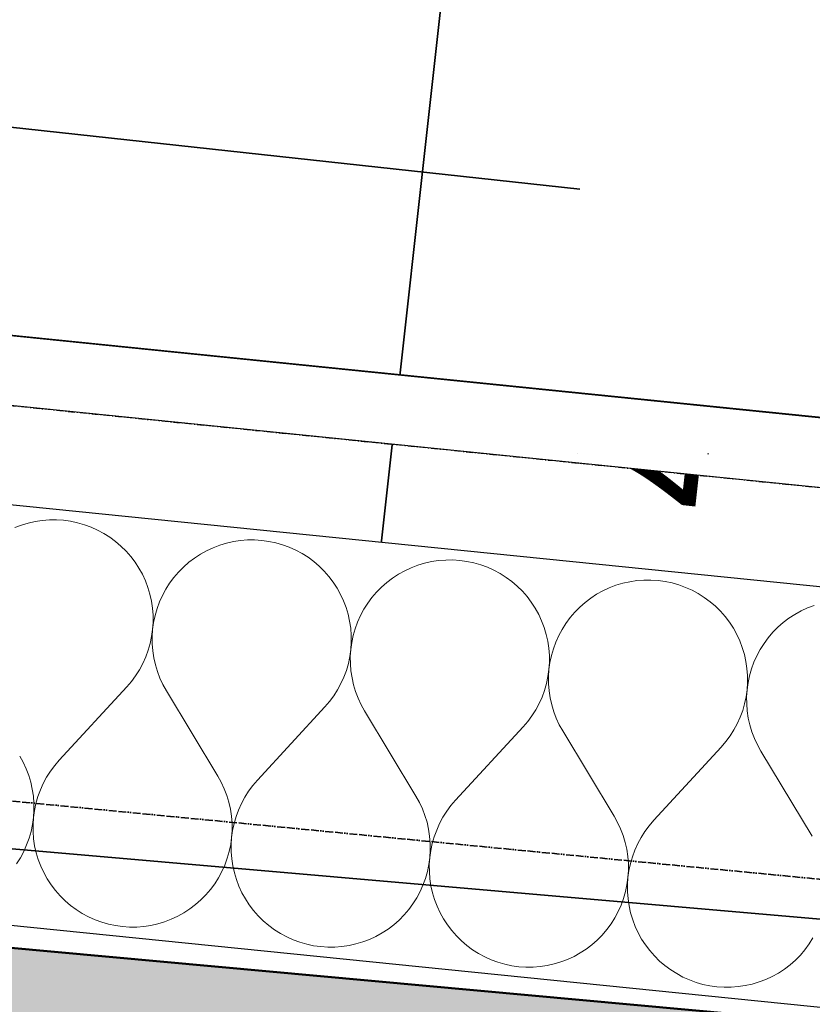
# Model space of a CAD drawing. Header units: millimetres. Extents: x -28761 to 4793, y -4271 to 20239.
# Tile 142 of 256: x -15463 to -15160, y 9489 to 9866. Entities that reach past the tile are written whole.
import ezdxf

# ---------------------------------------------------------------- set-up
doc = ezdxf.new("R2010")
doc.units = ezdxf.units.MM
doc.header["$MEASUREMENT"] = 0
for name, pattern in [('Telekomunikacni vodic', [9.25, 3, -0.75, 3, -0.75, 0.125, -0.75, 0.125, -0.75]), ('Wipeout_Contour', [1000, 0, -1000]), ('Čerchovaná M', [4.5, 2.5, -0.85, 0.3, -0.85]), ('Čárkovaná S', [2.5, 1.5, -1])]:
    doc.linetypes.add(name, pattern=pattern)
for name, color, linetype in [('5._POHLED ZÁPADNÍ_1_Interiér - schodiště', 7, 'Continuous'), ('5._POHLED ZÁPADNÍ_1_Konstrukce - nenosné', 7, 'Continuous'), ('5._POHLED ZÁPADNÍ_1_Konstrukce - nosné', 7, 'Continuous'), ('5._POHLED ZÁPADNÍ_1_Nové_Interiér - schodiště', 7, 'Continuous'), ('5._POHLED ZÁPADNÍ_1_Nové_Konstrukce - nosné', 7, 'Continuous'), ('5._POHLED ZÁPADNÍ_1_Nové_Výplně - Povrchové', 7, 'Continuous'), ('5._POHLED ZÁPADNÍ_1_Nové_Výplně – Řezové', 7, 'Continuous'), ('5._POHLED ZÁPADNÍ_1_Nové_ZJEDNODUŠENÝ DVŮR', 7, 'Continuous'), ('5._POHLED ZÁPADNÍ_1_TZB - elektroinstalace', 7, 'Continuous'), ('5._POHLED ZÁPADNÍ_1_Výplně – Řezové', 7, 'Continuous')]:
    doc.layers.add(name, color=color, linetype=linetype)
doc.styles.add('GENEROVANÝ_STYL_1', font='txt')

# ---------------------------------------------------------------- blocks, each defined once
blk = doc.blocks.new('*X42', base_point=(-30186.65, -6515.26))
at = {"layer": '5._POHLED ZÁPADNÍ_1_Nové_Výplně – Řezové', "color": 21, "linetype": 'Continuous', "lineweight": 20, "true_color": 0xffaaaa}
for p, q in [((-15462.57, 9672.24), (-15465.11, 9671.27)), ((-15459.96, 9673.02), (-15462.57, 9672.24)), ((-15457.31, 9673.61), (-15459.96, 9673.02)), ((-15454.61, 9674.02), (-15457.31, 9673.61)), ((-15451.9, 9674.23), (-15454.61, 9674.02)), ((-15449.18, 9674.25), (-15451.9, 9674.23)), ((-15446.47, 9674.07), (-15449.18, 9674.25)), ((-15443.77, 9673.7), (-15446.47, 9674.07)), ((-15441.11, 9673.14), (-15443.77, 9673.7)), ((-15438.5, 9672.39), (-15441.11, 9673.14)), ((-15435.94, 9671.45), (-15438.5, 9672.39)), ((-15433.46, 9670.33), (-15435.94, 9671.45)), ((-15431.06, 9669.05), (-15433.46, 9670.33)), ((-15428.77, 9667.59), (-15431.06, 9669.05)), ((-15426.58, 9665.97), (-15428.77, 9667.59)), ((-15424.51, 9664.2), (-15426.58, 9665.97)), ((-15422.58, 9662.29), (-15424.51, 9664.2)), ((-15389.31, 9663.59), (-15391.77, 9662.44)), ((-15386.76, 9664.56), (-15389.31, 9663.59)), ((-15384.16, 9665.34), (-15386.76, 9664.56)), ((-15381.5, 9665.94), (-15384.16, 9665.34)), ((-15378.81, 9666.34), (-15381.5, 9665.94)), ((-15376.1, 9666.55), (-15378.81, 9666.34)), ((-15373.38, 9666.57), (-15376.1, 9666.55)), ((-15370.66, 9666.39), (-15373.38, 9666.57)), ((-15367.97, 9666.02), (-15370.66, 9666.39)), ((-15365.31, 9665.46), (-15367.97, 9666.02)), ((-15362.69, 9664.71), (-15365.31, 9665.46)), ((-15360.14, 9663.77), (-15362.69, 9664.71)), ((-15357.66, 9662.66), (-15360.14, 9663.77)), ((-15420.78, 9660.24), (-15422.58, 9662.29)), ((-15419.14, 9658.07), (-15420.78, 9660.24)), ((-15396.43, 9659.64), (-15398.6, 9658)), ((-15394.15, 9661.13), (-15396.43, 9659.64)), ((-15391.77, 9662.44), (-15394.15, 9661.13)), ((-15355.26, 9661.37), (-15357.66, 9662.66)), ((-15352.96, 9659.91), (-15355.26, 9661.37)), ((-15350.78, 9658.29), (-15352.96, 9659.91)), ((-15417.66, 9655.79), (-15419.14, 9658.07)), ((-15416.34, 9653.41), (-15417.66, 9655.79)), ((-15400.64, 9656.2), (-15402.55, 9654.26)), ((-15398.6, 9658), (-15400.64, 9656.2)), ((-15348.71, 9656.52), (-15350.78, 9658.29)), ((-15346.78, 9654.61), (-15348.71, 9656.52)), ((-15313.5, 9655.91), (-15315.97, 9654.77)), ((-15310.96, 9656.88), (-15313.5, 9655.91)), ((-15308.35, 9657.66), (-15310.96, 9656.88)), ((-15305.7, 9658.26), (-15308.35, 9657.66)), ((-15303.01, 9658.66), (-15305.7, 9658.26)), ((-15300.3, 9658.87), (-15303.01, 9658.66)), ((-15297.58, 9658.89), (-15300.3, 9658.87)), ((-15294.86, 9658.71), (-15297.58, 9658.89)), ((-15292.17, 9658.34), (-15294.86, 9658.71)), ((-15289.51, 9657.78), (-15292.17, 9658.34)), ((-15286.89, 9657.03), (-15289.51, 9657.78)), ((-15284.34, 9656.09), (-15286.89, 9657.03)), ((-15281.85, 9654.98), (-15284.34, 9656.09)), ((-15415.2, 9650.95), (-15416.34, 9653.41)), ((-15404.32, 9652.2), (-15405.94, 9650.01)), ((-15402.55, 9654.26), (-15404.32, 9652.2)), ((-15344.98, 9652.56), (-15346.78, 9654.61)), ((-15343.34, 9650.4), (-15344.98, 9652.56)), ((-15320.63, 9651.96), (-15322.8, 9650.32)), ((-15318.35, 9653.45), (-15320.63, 9651.96)), ((-15315.97, 9654.77), (-15318.35, 9653.45)), ((-15279.46, 9653.69), (-15281.85, 9654.98)), ((-15277.16, 9652.23), (-15279.46, 9653.69)), ((-15274.97, 9650.61), (-15277.16, 9652.23)), ((-15414.23, 9648.4), (-15415.2, 9650.95)), ((-15413.45, 9645.8), (-15414.23, 9648.4)), ((-15405.94, 9650.01), (-15407.39, 9647.71)), ((-15341.85, 9648.12), (-15343.34, 9650.4)), ((-15324.84, 9648.52), (-15326.75, 9646.59)), ((-15322.8, 9650.32), (-15324.84, 9648.52)), ((-15272.91, 9648.84), (-15274.97, 9650.61)), ((-15270.97, 9646.93), (-15272.91, 9648.84)), ((-15237.7, 9648.23), (-15240.17, 9647.09)), ((-15235.16, 9649.2), (-15237.7, 9648.23)), ((-15232.55, 9649.98), (-15235.16, 9649.2)), ((-15229.9, 9650.58), (-15232.55, 9649.98)), ((-15227.21, 9650.98), (-15229.9, 9650.58)), ((-15224.5, 9651.19), (-15227.21, 9650.98)), ((-15221.77, 9651.21), (-15224.5, 9651.19)), ((-15219.06, 9651.03), (-15221.77, 9651.21)), ((-15216.36, 9650.66), (-15219.06, 9651.03)), ((-15213.7, 9650.1), (-15216.36, 9650.66)), ((-15211.09, 9649.35), (-15213.7, 9650.1)), ((-15208.53, 9648.41), (-15211.09, 9649.35)), ((-15206.05, 9647.3), (-15208.53, 9648.41)), ((-15412.86, 9643.14), (-15413.45, 9645.8)), ((-15408.68, 9645.31), (-15409.8, 9642.83)), ((-15407.39, 9647.71), (-15408.68, 9645.31)), ((-15340.54, 9645.74), (-15341.85, 9648.12)), ((-15339.39, 9643.27), (-15340.54, 9645.74)), ((-15328.52, 9644.52), (-15330.14, 9642.33)), ((-15326.75, 9646.59), (-15328.52, 9644.52)), ((-15269.18, 9644.88), (-15270.97, 9646.93)), ((-15267.54, 9642.72), (-15269.18, 9644.88)), ((-15242.55, 9645.77), (-15244.83, 9644.28)), ((-15240.17, 9647.09), (-15242.55, 9645.77)), ((-15203.66, 9646.01), (-15206.05, 9647.3)), ((-15201.36, 9644.55), (-15203.66, 9646.01)), ((-15199.17, 9642.93), (-15201.36, 9644.55)), ((-15412.45, 9640.45), (-15412.86, 9643.14)), ((-15409.8, 9642.83), (-15410.73, 9640.28)), ((-15338.43, 9640.72), (-15339.39, 9643.27)), ((-15337.65, 9638.12), (-15338.43, 9640.72)), ((-15330.14, 9642.33), (-15331.59, 9640.03)), ((-15266.05, 9640.44), (-15267.54, 9642.72)), ((-15249.04, 9640.84), (-15250.95, 9638.91)), ((-15246.99, 9642.64), (-15249.04, 9640.84)), ((-15244.83, 9644.28), (-15246.99, 9642.64)), ((-15197.11, 9641.16), (-15199.17, 9642.93)), ((-15195.17, 9639.25), (-15197.11, 9641.16)), ((-15159.36, 9641.52), (-15161.9, 9640.55)), ((-15412.24, 9637.74), (-15412.45, 9640.45)), ((-15412.23, 9635.02), (-15412.24, 9637.74)), ((-15411.48, 9637.66), (-15412.04, 9635)), ((-15410.73, 9640.28), (-15411.48, 9637.66)), ((-15337.05, 9635.46), (-15337.65, 9638.12)), ((-15332.88, 9637.63), (-15333.99, 9635.15)), ((-15331.59, 9640.03), (-15332.88, 9637.63)), ((-15264.73, 9638.06), (-15266.05, 9640.44)), ((-15263.59, 9635.59), (-15264.73, 9638.06)), ((-15250.95, 9638.91), (-15252.72, 9636.84)), ((-15193.38, 9637.21), (-15195.17, 9639.25)), ((-15191.73, 9635.04), (-15193.38, 9637.21)), ((-15166.75, 9638.09), (-15169.02, 9636.6)), ((-15164.37, 9639.41), (-15166.75, 9638.09)), ((-15161.9, 9640.55), (-15164.37, 9639.41)), ((-15412.41, 9632.3), (-15412.23, 9635.02)), ((-15412.04, 9635), (-15412.41, 9632.3)), ((-15336.65, 9632.77), (-15337.05, 9635.46)), ((-15333.99, 9635.15), (-15334.93, 9632.6)), ((-15262.63, 9633.04), (-15263.59, 9635.59)), ((-15254.33, 9634.65), (-15255.79, 9632.35)), ((-15252.72, 9636.84), (-15254.33, 9634.65)), ((-15190.25, 9632.76), (-15191.73, 9635.04)), ((-15173.24, 9633.16), (-15175.15, 9631.23)), ((-15171.19, 9634.96), (-15173.24, 9633.16)), ((-15169.02, 9636.6), (-15171.19, 9634.96)), ((-15413.34, 9626.95), (-15412.78, 9629.61)), ((-15412.78, 9629.61), (-15412.41, 9632.3)), ((-15412.41, 9632.3), (-15412.58, 9629.59)), ((-15412.58, 9629.59), (-15412.57, 9626.87)), ((-15336.44, 9630.06), (-15336.65, 9632.77)), ((-15336.43, 9627.34), (-15336.44, 9630.06)), ((-15335.68, 9629.98), (-15336.24, 9627.32)), ((-15334.93, 9632.6), (-15335.68, 9629.98)), ((-15261.84, 9630.44), (-15262.63, 9633.04)), ((-15261.25, 9627.78), (-15261.84, 9630.44)), ((-15257.08, 9629.96), (-15258.19, 9627.47)), ((-15255.79, 9632.35), (-15257.08, 9629.96)), ((-15188.93, 9630.38), (-15190.25, 9632.76)), ((-15187.79, 9627.91), (-15188.93, 9630.38)), ((-15175.15, 9631.23), (-15176.92, 9629.16)), ((-15414.1, 9624.33), (-15413.34, 9626.95)), ((-15412.57, 9626.87), (-15412.35, 9624.16)), ((-15336.61, 9624.62), (-15336.43, 9627.34)), ((-15336.24, 9627.32), (-15336.61, 9624.62)), ((-15260.85, 9625.09), (-15261.25, 9627.78)), ((-15258.19, 9627.47), (-15259.12, 9624.92)), ((-15186.82, 9625.37), (-15187.79, 9627.91)), ((-15178.53, 9626.97), (-15179.99, 9624.67)), ((-15176.92, 9629.16), (-15178.53, 9626.97)), ((-15415.03, 9621.78), (-15414.1, 9624.33)), ((-15412.35, 9624.16), (-15411.95, 9621.47)), ((-15337.54, 9619.27), (-15336.98, 9621.93)), ((-15336.98, 9621.93), (-15336.61, 9624.62)), ((-15336.61, 9624.62), (-15336.78, 9621.91)), ((-15336.78, 9621.91), (-15336.76, 9619.19)), ((-15260.64, 9622.38), (-15260.85, 9625.09)), ((-15260.62, 9619.66), (-15260.64, 9622.38)), ((-15259.87, 9622.3), (-15260.43, 9619.64)), ((-15259.12, 9624.92), (-15259.87, 9622.3)), ((-15186.04, 9622.76), (-15186.82, 9625.37)), ((-15185.45, 9620.1), (-15186.04, 9622.76)), ((-15181.28, 9622.28), (-15182.39, 9619.79)), ((-15179.99, 9624.67), (-15181.28, 9622.28)), ((-15417.44, 9616.9), (-15416.15, 9619.3)), ((-15416.15, 9619.3), (-15415.03, 9621.78)), ((-15411.95, 9621.47), (-15411.35, 9618.81)), ((-15411.35, 9618.81), (-15410.57, 9616.21)), ((-15338.29, 9616.65), (-15337.54, 9619.27)), ((-15336.76, 9619.19), (-15336.55, 9616.48)), ((-15260.8, 9616.95), (-15260.62, 9619.66)), ((-15260.43, 9619.64), (-15260.8, 9616.95)), ((-15185.05, 9617.41), (-15185.45, 9620.1)), ((-15182.39, 9619.79), (-15183.32, 9617.24)), ((-15420.52, 9612.42), (-15418.9, 9614.61)), ((-15418.9, 9614.61), (-15417.44, 9616.9)), ((-15410.57, 9616.21), (-15409.6, 9613.66)), ((-15339.23, 9614.1), (-15338.29, 9616.65)), ((-15336.55, 9616.48), (-15336.14, 9613.79)), ((-15261.18, 9614.25), (-15260.8, 9616.95)), ((-15260.8, 9616.95), (-15260.98, 9614.23)), ((-15184.84, 9614.7), (-15185.05, 9617.41)), ((-15184.82, 9611.98), (-15184.84, 9614.7)), ((-15184.07, 9614.62), (-15184.63, 9611.96)), ((-15183.32, 9617.24), (-15184.07, 9614.62)), ((-15422.29, 9610.36), (-15420.52, 9612.42)), ((-15409.6, 9613.66), (-15408.45, 9611.2)), ((-15408.45, 9611.2), (-15407.13, 9608.82)), ((-15341.64, 9609.22), (-15340.35, 9611.62)), ((-15340.35, 9611.62), (-15339.23, 9614.1)), ((-15336.14, 9613.79), (-15335.55, 9611.13)), ((-15335.55, 9611.13), (-15334.76, 9608.53)), ((-15262.49, 9608.97), (-15261.74, 9611.59)), ((-15261.74, 9611.59), (-15261.18, 9614.25)), ((-15260.98, 9614.23), (-15260.96, 9611.51)), ((-15260.96, 9611.51), (-15260.75, 9608.8)), ((-15185, 9609.27), (-15184.82, 9611.98)), ((-15184.63, 9611.96), (-15185, 9609.27)), ((-15422.29, 9610.36), (-15448.1, 9582.34)), ((-15407.13, 9608.82), (-15387.46, 9576.19)), ((-15344.72, 9604.74), (-15343.1, 9606.93)), ((-15343.1, 9606.93), (-15341.64, 9609.22)), ((-15334.76, 9608.53), (-15333.79, 9605.99)), ((-15263.43, 9606.42), (-15262.49, 9608.97)), ((-15260.75, 9608.8), (-15260.34, 9606.11)), ((-15185.37, 9606.57), (-15185, 9609.27)), ((-15185, 9609.27), (-15185.18, 9606.55)), ((-15346.49, 9602.68), (-15344.72, 9604.74)), ((-15333.79, 9605.99), (-15332.65, 9603.52)), ((-15332.65, 9603.52), (-15331.33, 9601.14)), ((-15265.84, 9601.54), (-15264.55, 9603.94)), ((-15264.55, 9603.94), (-15263.43, 9606.42)), ((-15260.34, 9606.11), (-15259.75, 9603.45)), ((-15259.75, 9603.45), (-15258.96, 9600.85)), ((-15186.69, 9601.3), (-15185.94, 9603.91)), ((-15185.94, 9603.91), (-15185.37, 9606.57)), ((-15185.18, 9606.55), (-15185.16, 9603.83)), ((-15185.16, 9603.83), (-15184.95, 9601.12)), ((-15346.49, 9602.68), (-15372.3, 9574.66)), ((-15331.33, 9601.14), (-15311.66, 9568.52)), ((-15268.91, 9597.06), (-15267.3, 9599.25)), ((-15267.3, 9599.25), (-15265.84, 9601.54)), ((-15258.96, 9600.85), (-15257.99, 9598.31)), ((-15187.63, 9598.74), (-15186.69, 9601.3)), ((-15184.95, 9601.12), (-15184.54, 9598.43)), ((-15270.68, 9595), (-15268.91, 9597.06)), ((-15257.99, 9598.31), (-15256.84, 9595.84)), ((-15256.84, 9595.84), (-15255.52, 9593.46)), ((-15190.03, 9593.87), (-15188.74, 9596.26)), ((-15188.74, 9596.26), (-15187.63, 9598.74)), ((-15184.54, 9598.43), (-15183.94, 9595.77)), ((-15183.94, 9595.77), (-15183.16, 9593.17)), ((-15270.68, 9595), (-15296.5, 9566.98)), ((-15255.52, 9593.46), (-15235.86, 9560.84)), ((-15191.49, 9591.57), (-15190.03, 9593.87)), ((-15183.16, 9593.17), (-15182.19, 9590.63)), ((-15194.88, 9587.32), (-15193.11, 9589.38)), ((-15193.11, 9589.38), (-15191.49, 9591.57)), ((-15182.19, 9590.63), (-15181.04, 9588.16)), ((-15181.04, 9588.16), (-15179.72, 9585.78)), ((-15194.88, 9587.32), (-15220.69, 9559.3)), ((-15179.72, 9585.78), (-15160.05, 9553.16)), ((-15461.94, 9581.5), (-15463.26, 9583.87)), ((-15460.79, 9579.03), (-15461.94, 9581.5)), ((-15448.1, 9582.34), (-15449.87, 9580.27)), ((-15459.83, 9576.49), (-15460.79, 9579.03)), ((-15451.49, 9578.09), (-15452.95, 9575.79)), ((-15449.87, 9580.27), (-15451.49, 9578.09)), ((-15459.04, 9573.88), (-15459.83, 9576.49)), ((-15458.45, 9571.23), (-15459.04, 9573.88)), ((-15454.24, 9573.39), (-15455.36, 9570.91)), ((-15452.95, 9575.79), (-15454.24, 9573.39)), ((-15386.14, 9573.82), (-15387.46, 9576.19)), ((-15384.99, 9571.35), (-15386.14, 9573.82)), ((-15372.3, 9574.66), (-15374.07, 9572.59)), ((-15458.04, 9568.54), (-15458.45, 9571.23)), ((-15455.36, 9570.91), (-15456.3, 9568.36)), ((-15384.02, 9568.81), (-15384.99, 9571.35)), ((-15375.69, 9570.41), (-15377.15, 9568.11)), ((-15374.07, 9572.59), (-15375.69, 9570.41)), ((-15457.83, 9565.82), (-15458.04, 9568.54)), ((-15457.81, 9563.1), (-15457.83, 9565.82)), ((-15457.05, 9565.75), (-15457.61, 9563.08)), ((-15456.3, 9568.36), (-15457.05, 9565.75)), ((-15383.24, 9566.2), (-15384.02, 9568.81)), ((-15382.64, 9563.55), (-15383.24, 9566.2)), ((-15378.44, 9565.72), (-15379.56, 9563.23)), ((-15377.15, 9568.11), (-15378.44, 9565.72)), ((-15310.34, 9566.14), (-15311.66, 9568.52)), ((-15309.19, 9563.67), (-15310.34, 9566.14)), ((-15296.5, 9566.98), (-15298.27, 9564.91)), ((-15457.98, 9560.39), (-15457.81, 9563.1)), ((-15457.61, 9563.08), (-15457.98, 9560.39)), ((-15382.24, 9560.86), (-15382.64, 9563.55)), ((-15379.56, 9563.23), (-15380.49, 9560.68)), ((-15308.22, 9561.13), (-15309.19, 9563.67)), ((-15299.89, 9562.73), (-15301.35, 9560.43)), ((-15298.27, 9564.91), (-15299.89, 9562.73)), ((-15458.35, 9557.69), (-15457.98, 9560.39)), ((-15457.98, 9560.39), (-15458.16, 9557.67)), ((-15382.02, 9558.15), (-15382.24, 9560.86)), ((-15382.01, 9555.42), (-15382.02, 9558.15)), ((-15381.25, 9558.07), (-15381.81, 9555.4)), ((-15380.49, 9560.68), (-15381.25, 9558.07)), ((-15307.44, 9558.52), (-15308.22, 9561.13)), ((-15306.84, 9555.87), (-15307.44, 9558.52)), ((-15302.64, 9558.04), (-15303.75, 9555.56)), ((-15301.35, 9560.43), (-15302.64, 9558.04)), ((-15234.53, 9558.46), (-15235.86, 9560.84)), ((-15233.39, 9555.99), (-15234.53, 9558.46)), ((-15220.69, 9559.3), (-15222.47, 9557.23)), ((-15459.66, 9552.42), (-15458.91, 9555.03)), ((-15458.91, 9555.03), (-15458.35, 9557.69)), ((-15458.16, 9557.67), (-15458.15, 9554.95)), ((-15458.15, 9554.95), (-15457.94, 9552.24)), ((-15382.18, 9552.71), (-15382.01, 9555.42)), ((-15381.81, 9555.4), (-15382.18, 9552.71)), ((-15306.43, 9553.18), (-15306.84, 9555.87)), ((-15303.75, 9555.56), (-15304.69, 9553)), ((-15232.42, 9553.45), (-15233.39, 9555.99)), ((-15224.08, 9555.05), (-15225.54, 9552.75)), ((-15222.47, 9557.23), (-15224.08, 9555.05)), ((-15460.6, 9549.86), (-15459.66, 9552.42)), ((-15457.94, 9552.24), (-15457.54, 9549.55)), ((-15382.55, 9550.01), (-15382.18, 9552.71)), ((-15382.18, 9552.71), (-15382.36, 9550)), ((-15306.22, 9550.47), (-15306.43, 9553.18)), ((-15306.2, 9547.75), (-15306.22, 9550.47)), ((-15305.44, 9550.39), (-15306.01, 9547.73)), ((-15304.69, 9553), (-15305.44, 9550.39)), ((-15231.63, 9550.84), (-15232.42, 9553.45)), ((-15231.04, 9548.19), (-15231.63, 9550.84)), ((-15226.83, 9550.36), (-15227.95, 9547.88)), ((-15225.54, 9552.75), (-15226.83, 9550.36)), ((-15463, 9544.98), (-15461.71, 9547.38)), ((-15461.71, 9547.38), (-15460.6, 9549.86)), ((-15457.54, 9549.55), (-15456.94, 9546.9)), ((-15456.94, 9546.9), (-15456.16, 9544.29)), ((-15383.86, 9544.74), (-15383.11, 9547.35)), ((-15383.11, 9547.35), (-15382.55, 9550.01)), ((-15382.36, 9550), (-15382.35, 9547.27)), ((-15382.35, 9547.27), (-15382.14, 9544.56)), ((-15306.38, 9545.03), (-15306.2, 9547.75)), ((-15306.01, 9547.73), (-15306.38, 9545.03)), ((-15230.63, 9545.5), (-15231.04, 9548.19)), ((-15227.95, 9547.88), (-15228.89, 9545.32)), ((-15464.45, 9542.68), (-15463, 9544.98)), ((-15456.16, 9544.29), (-15455.2, 9541.75)), ((-15384.79, 9542.18), (-15383.86, 9544.74)), ((-15382.14, 9544.56), (-15381.73, 9541.87)), ((-15306.75, 9542.34), (-15306.38, 9545.03)), ((-15306.38, 9545.03), (-15306.56, 9542.32)), ((-15230.42, 9542.79), (-15230.63, 9545.5)), ((-15230.4, 9540.07), (-15230.42, 9542.79)), ((-15229.64, 9542.71), (-15230.2, 9540.05)), ((-15228.89, 9545.32), (-15229.64, 9542.71)), ((-15455.2, 9541.75), (-15454.05, 9539.28)), ((-15454.05, 9539.28), (-15452.73, 9536.9)), ((-15387.19, 9537.3), (-15385.91, 9539.7)), ((-15385.91, 9539.7), (-15384.79, 9542.18)), ((-15381.73, 9541.87), (-15381.14, 9539.22)), ((-15381.14, 9539.22), (-15380.36, 9536.61)), ((-15308.06, 9537.06), (-15307.31, 9539.67)), ((-15307.31, 9539.67), (-15306.75, 9542.34)), ((-15306.56, 9542.32), (-15306.54, 9539.6)), ((-15306.54, 9539.6), (-15306.33, 9536.88)), ((-15230.58, 9537.35), (-15230.4, 9540.07)), ((-15230.2, 9540.05), (-15230.58, 9537.35)), ((-15452.73, 9536.9), (-15451.25, 9534.62)), ((-15388.65, 9535.01), (-15387.19, 9537.3)), ((-15380.36, 9536.61), (-15379.39, 9534.07)), ((-15308.99, 9534.5), (-15308.06, 9537.06)), ((-15306.33, 9536.88), (-15305.93, 9534.19)), ((-15230.95, 9534.66), (-15230.58, 9537.35)), ((-15230.58, 9537.35), (-15230.76, 9534.64)), ((-15451.25, 9534.62), (-15449.61, 9532.45)), ((-15449.61, 9532.45), (-15447.81, 9530.4)), ((-15392.03, 9530.75), (-15390.27, 9532.82)), ((-15390.27, 9532.82), (-15388.65, 9535.01)), ((-15379.39, 9534.07), (-15378.25, 9531.6)), ((-15378.25, 9531.6), (-15376.93, 9529.22)), ((-15311.39, 9529.62), (-15310.1, 9532.02)), ((-15310.1, 9532.02), (-15308.99, 9534.5)), ((-15305.93, 9534.19), (-15305.34, 9531.54)), ((-15305.34, 9531.54), (-15304.56, 9528.93)), ((-15232.25, 9529.38), (-15231.51, 9531.99)), ((-15231.51, 9531.99), (-15230.95, 9534.66)), ((-15230.76, 9534.64), (-15230.74, 9531.92)), ((-15230.74, 9531.92), (-15230.53, 9529.2)), ((-15447.81, 9530.4), (-15445.88, 9528.49)), ((-15445.88, 9528.49), (-15443.81, 9526.72)), ((-15395.99, 9527.02), (-15393.95, 9528.81)), ((-15393.95, 9528.81), (-15392.03, 9530.75)), ((-15376.93, 9529.22), (-15375.45, 9526.94)), ((-15312.85, 9527.33), (-15311.39, 9529.62)), ((-15304.56, 9528.93), (-15303.59, 9526.39)), ((-15233.19, 9526.82), (-15232.25, 9529.38)), ((-15230.53, 9529.2), (-15230.13, 9526.51)), ((-15443.81, 9526.72), (-15441.63, 9525.1)), ((-15441.63, 9525.1), (-15439.33, 9523.65)), ((-15402.82, 9522.57), (-15400.44, 9523.89)), ((-15400.44, 9523.89), (-15398.16, 9525.37)), ((-15398.16, 9525.37), (-15395.99, 9527.02)), ((-15375.45, 9526.94), (-15373.81, 9524.77)), ((-15373.81, 9524.77), (-15372.01, 9522.72)), ((-15316.23, 9523.07), (-15314.46, 9525.14)), ((-15314.46, 9525.14), (-15312.85, 9527.33)), ((-15303.59, 9526.39), (-15302.45, 9523.92)), ((-15302.45, 9523.92), (-15301.13, 9521.54)), ((-15235.59, 9521.94), (-15234.3, 9524.34)), ((-15234.3, 9524.34), (-15233.19, 9526.82)), ((-15230.13, 9526.51), (-15229.54, 9523.86)), ((-15229.54, 9523.86), (-15228.75, 9521.25)), ((-15439.33, 9523.65), (-15436.93, 9522.36)), ((-15436.93, 9522.36), (-15434.45, 9521.24)), ((-15434.45, 9521.24), (-15431.9, 9520.31)), ((-15431.9, 9520.31), (-15429.28, 9519.56)), ((-15410.43, 9519.67), (-15407.83, 9520.46)), ((-15407.83, 9520.46), (-15405.28, 9521.42)), ((-15405.28, 9521.42), (-15402.82, 9522.57)), ((-15372.01, 9522.72), (-15370.08, 9520.81)), ((-15370.08, 9520.81), (-15368.01, 9519.04)), ((-15320.19, 9519.34), (-15318.14, 9521.13)), ((-15318.14, 9521.13), (-15316.23, 9523.07)), ((-15301.13, 9521.54), (-15299.65, 9519.26)), ((-15237.05, 9519.65), (-15235.59, 9521.94)), ((-15228.75, 9521.25), (-15227.79, 9518.71)), ((-15429.28, 9519.56), (-15426.62, 9518.99)), ((-15426.62, 9518.99), (-15423.92, 9518.62)), ((-15423.92, 9518.62), (-15421.21, 9518.45)), ((-15421.21, 9518.45), (-15418.49, 9518.46)), ((-15418.49, 9518.46), (-15415.78, 9518.67)), ((-15415.78, 9518.67), (-15413.09, 9519.08)), ((-15413.09, 9519.08), (-15410.43, 9519.67)), ((-15368.01, 9519.04), (-15365.82, 9517.43)), ((-15365.82, 9517.43), (-15363.53, 9515.97)), ((-15324.63, 9516.21), (-15322.36, 9517.69)), ((-15322.36, 9517.69), (-15320.19, 9519.34)), ((-15299.65, 9519.26), (-15298, 9517.09)), ((-15298, 9517.09), (-15296.21, 9515.05)), ((-15240.43, 9515.39), (-15238.66, 9517.46)), ((-15238.66, 9517.46), (-15237.05, 9519.65)), ((-15227.79, 9518.71), (-15226.64, 9516.24)), ((-15363.53, 9515.97), (-15361.13, 9514.68)), ((-15361.13, 9514.68), (-15358.65, 9513.56)), ((-15358.65, 9513.56), (-15356.09, 9512.63)), ((-15356.09, 9512.63), (-15353.48, 9511.88)), ((-15334.63, 9511.99), (-15332.02, 9512.78)), ((-15332.02, 9512.78), (-15329.48, 9513.74)), ((-15329.48, 9513.74), (-15327.01, 9514.89)), ((-15327.01, 9514.89), (-15324.63, 9516.21)), ((-15296.21, 9515.05), (-15294.27, 9513.13)), ((-15294.27, 9513.13), (-15292.21, 9511.36)), ((-15244.39, 9511.66), (-15242.34, 9513.45)), ((-15242.34, 9513.45), (-15240.43, 9515.39)), ((-15226.64, 9516.24), (-15225.33, 9513.86)), ((-15225.33, 9513.86), (-15223.84, 9511.58)), ((-15161.24, 9511.97), (-15159.79, 9514.27)), ((-15353.48, 9511.88), (-15350.82, 9511.32)), ((-15350.82, 9511.32), (-15348.12, 9510.94)), ((-15348.12, 9510.94), (-15345.41, 9510.77)), ((-15345.41, 9510.77), (-15342.69, 9510.78)), ((-15342.69, 9510.78), (-15339.97, 9511)), ((-15339.97, 9511), (-15337.28, 9511.4)), ((-15337.28, 9511.4), (-15334.63, 9511.99)), ((-15292.21, 9511.36), (-15290.02, 9509.75)), ((-15290.02, 9509.75), (-15287.72, 9508.29)), ((-15248.83, 9508.53), (-15246.55, 9510.02)), ((-15246.55, 9510.02), (-15244.39, 9511.66)), ((-15223.84, 9511.58), (-15222.2, 9509.41)), ((-15222.2, 9509.41), (-15220.41, 9507.37)), ((-15164.63, 9507.71), (-15162.86, 9509.78)), ((-15162.86, 9509.78), (-15161.24, 9511.97)), ((-15287.72, 9508.29), (-15285.33, 9507)), ((-15285.33, 9507), (-15282.85, 9505.88)), ((-15282.85, 9505.88), (-15280.29, 9504.95)), ((-15258.83, 9504.31), (-15256.22, 9505.1)), ((-15256.22, 9505.1), (-15253.68, 9506.06)), ((-15253.68, 9506.06), (-15251.21, 9507.21)), ((-15251.21, 9507.21), (-15248.83, 9508.53)), ((-15220.41, 9507.37), (-15218.47, 9505.45)), ((-15218.47, 9505.45), (-15216.41, 9503.68)), ((-15168.58, 9503.98), (-15166.54, 9505.78)), ((-15166.54, 9505.78), (-15164.63, 9507.71)), ((-15280.29, 9504.95), (-15277.68, 9504.2)), ((-15277.68, 9504.2), (-15275.01, 9503.64)), ((-15275.01, 9503.64), (-15272.32, 9503.27)), ((-15272.32, 9503.27), (-15269.6, 9503.09)), ((-15269.6, 9503.09), (-15266.88, 9503.11)), ((-15266.88, 9503.11), (-15264.17, 9503.32)), ((-15264.17, 9503.32), (-15261.48, 9503.72)), ((-15261.48, 9503.72), (-15258.83, 9504.31)), ((-15216.41, 9503.68), (-15214.22, 9502.07)), ((-15214.22, 9502.07), (-15211.92, 9500.61)), ((-15173.03, 9500.85), (-15170.75, 9502.34)), ((-15170.75, 9502.34), (-15168.58, 9503.98)), ((-15211.92, 9500.61), (-15209.53, 9499.32)), ((-15209.53, 9499.32), (-15207.04, 9498.21)), ((-15207.04, 9498.21), (-15204.49, 9497.27)), ((-15180.42, 9497.42), (-15177.88, 9498.39)), ((-15177.88, 9498.39), (-15175.41, 9499.53)), ((-15175.41, 9499.53), (-15173.03, 9500.85)), ((-15204.49, 9497.27), (-15201.87, 9496.52)), ((-15201.87, 9496.52), (-15199.21, 9495.96)), ((-15199.21, 9495.96), (-15196.52, 9495.59)), ((-15196.52, 9495.59), (-15193.8, 9495.41)), ((-15193.8, 9495.41), (-15191.08, 9495.43)), ((-15191.08, 9495.43), (-15188.37, 9495.64)), ((-15188.37, 9495.64), (-15185.68, 9496.04)), ((-15185.68, 9496.04), (-15183.02, 9496.64)), ((-15183.02, 9496.64), (-15180.42, 9497.42))]:
    blk.add_line(p, q, dxfattribs=at)

msp = doc.modelspace()

# ---------------------------------------------------------------- hatches: boundary and pattern name
at = {"layer": '5._POHLED ZÁPADNÍ_1_Výplně – Řezové', "linetype": 'Continuous', "lineweight": 13}
msp.add_hatch(color=254, dxfattribs=at).paths.add_polyline_path([(-15510.35, 8982.24), (-14433.33, 8883.71), (-14385.05, 9411.51), (-15501.06, 9513.61)])

# ---------------------------------------------------------------- linework, layer by layer
at = {"layer": '5._POHLED ZÁPADNÍ_1_Konstrukce - nosné', "color": 7, "linetype": 'Continuous', "lineweight": 50, "flags": 128}
msp.add_lwpolyline([(-14385.05, 9411.51), (-15830.59, 9543.75)], dxfattribs=at)
at = {"layer": '5._POHLED ZÁPADNÍ_1_Nové_Interiér - schodiště', "color": 1, "linetype": 'Continuous', "lineweight": 25}
for p, q in [((-14460.38, 9567.99), (-17054.49, 9855.61)), ((-17055.81, 9843.68), (-14461.71, 9556.06))]:
    msp.add_line(p, q, dxfattribs=at)
at = {"layer": '5._POHLED ZÁPADNÍ_1_Nové_Interiér - schodiště', "color": 1, "linetype": 'Čárkovaná S', "lineweight": 25, "flags": 128}
for points in [[(-15499.03, 10588.66), (-15598.21, 9694.15), (-15309.98, 9662.19), (-15210.8, 10556.71)], [(-15210.8, 10556.71), (-15309.98, 9662.19), (-15021.74, 9630.23), (-14922.57, 10524.75)]]:
    msp.add_lwpolyline(points, close=True, dxfattribs=at)

# ---------------------------------------------------------------- next in the draw order: wipeouts: each hides what was drawn before it
at = {"color": 254, "linetype": 'Wipeout_Contour', "lineweight": 0, "ltscale": 73809.272808}
msp.add_wipeout([(-15225.91, 10558.38), (-15514.14, 10590.34), (-15613.32, 9695.82), (-15325.09, 9663.86)], dxfattribs=at).dxf.layer = '5._POHLED ZÁPADNÍ_1_Nové_Výplně - Povrchové'

# ---------------------------------------------------------------- next in the draw order: linework, layer by layer
at = {"layer": '5._POHLED ZÁPADNÍ_1_Nové_Interiér - schodiště', "color": 1, "linetype": 'Continuous', "lineweight": 25}
for p, q in [((-15325.09, 9663.86), (-15225.91, 10558.38)), ((-15613.32, 9695.82), (-15325.09, 9663.86))]:
    msp.add_line(p, q, dxfattribs=at)

# ---------------------------------------------------------------- next in the draw order: wipeouts: each hides what was drawn before it
at = {"color": 254, "linetype": 'Wipeout_Contour', "lineweight": 0, "ltscale": 72777.458029}
msp.add_wipeout([(-14937.67, 10526.42), (-15225.91, 10558.38), (-15325.09, 9663.86), (-15036.85, 9631.9)], dxfattribs=at).dxf.layer = '5._POHLED ZÁPADNÍ_1_Nové_Výplně - Povrchové'

# ---------------------------------------------------------------- next in the draw order: linework, layer by layer
at = {"layer": '5._POHLED ZÁPADNÍ_1_Nové_Interiér - schodiště', "color": 1, "linetype": 'Continuous', "lineweight": 25}
for p, q in [((-15225.91, 10558.38), (-15325.09, 9663.86)), ((-15325.09, 9663.86), (-15036.85, 9631.91))]:
    msp.add_line(p, q, dxfattribs=at)

# ---------------------------------------------------------------- next in the draw order: texts
at = {"layer": '5._POHLED ZÁPADNÍ_1_Interiér - schodiště', "color": 1, "linetype": 'Continuous', "lineweight": 25, "insert": (-15225.74, 9717.21), "char_height": 50, "attachment_point": 4, "rotation": 263.6732, "style": 'GENEROVANÝ_STYL_1'}
msp.add_mtext('\\A1;{\\pql;\\fArial|b0|i0|c238|p38;7}', dxfattribs=at)

# ---------------------------------------------------------------- next in the draw order: wipeouts: each hides what was drawn before it
at = {"color": 254, "linetype": 'Wipeout_Contour', "lineweight": 0, "ltscale": 73963.913487}
msp.add_wipeout([(-17161.72, 9851.66), (-17177.84, 9692.48), (-14385.17, 9409.56), (-14367.89, 9568.63)], dxfattribs=at).dxf.layer = '5._POHLED ZÁPADNÍ_1_Nové_Výplně – Řezové'

# ---------------------------------------------------------------- next in the draw order: linework, layer by layer
at = {"layer": '5._POHLED ZÁPADNÍ_1_Nové_Konstrukce - nosné', "color": 1, "linetype": 'Continuous', "lineweight": 25, "flags": 128}
for points in [[(-14367.89, 9568.63), (-17161.72, 9851.66)], [(-17177.84, 9692.48), (-14385.17, 9409.56)]]:
    msp.add_lwpolyline(points, dxfattribs=at)
at = {"layer": '5._POHLED ZÁPADNÍ_1_TZB - elektroinstalace', "color": 92, "linetype": 'Telekomunikacni vodic', "lineweight": 35, "true_color": 0x00d700, "flags": 128}
msp.add_lwpolyline([(-19818.94, 9403.56), (-19818.94, 9988.28), (-13443.94, 9370.78), (-13443.94, 9600.78)], dxfattribs=at)
msp.add_lwpolyline([(-19818.94, 9403.56), (-19818.94, 9988.28), (-13443.94, 9370.78), (-13443.94, 9600.78)], dxfattribs=at)
at = {"layer": '5._POHLED ZÁPADNÍ_1_TZB - elektroinstalace', "color": 92, "linetype": 'Continuous', "lineweight": 35, "true_color": 0x00d700, "flags": 128}
for points in [[(-16854.45, 9975.78), (-15248.94, 9800.78)], [(-13193.94, 1600.78), (-13193.94, 975.78), (-15568.94, 975.78), (-15568.94, 5100.78), (-16068.94, 5100.78), (-16068.94, 9600.78), (-13193.94, 9350.78)], [(-13193.94, 1600.78), (-13193.94, 975.78), (-15568.94, 975.78), (-15568.94, 5100.78), (-16068.94, 5100.78), (-16068.94, 9600.78), (-13193.94, 9350.78)]]:
    msp.add_lwpolyline(points, dxfattribs=at)

# ---------------------------------------------------------------- next in the draw order: block references
at = {"layer": '5._POHLED ZÁPADNÍ_1_Konstrukce - nenosné', "color": 9, "linetype": 'Continuous', "lineweight": 13}
msp.add_blockref('*X42', (-30186.65, -6515.26), dxfattribs=at)

# ---------------------------------------------------------------- next in the draw order: wipeouts: each hides what was drawn before it
at = {"color": 254, "linetype": 'Wipeout_Contour', "lineweight": 0, "ltscale": 74383.184884}
msp.add_wipeout([(-17068.19, 9907.24), (-17070.87, 9880.77), (-14561.5, 9626.25), (-14558.83, 9652.72)], dxfattribs=at).dxf.layer = '5._POHLED ZÁPADNÍ_1_Nové_Výplně – Řezové'

# ---------------------------------------------------------------- next in the draw order: hatches: boundary and pattern name
at = {"layer": '5._POHLED ZÁPADNÍ_1_Nové_Výplně – Řezové', "linetype": 'Continuous', "lineweight": 20, "true_color": 0xffaaaa}
h = msp.add_hatch(dxfattribs=at)
h.set_pattern_fill('Omítka_01_0001', color=21, style=0, pattern_type=2)
h.set_pattern_definition([(0, (0, 0), (0, 86.60254), [0, -50]), (0, (25, 43.3), (0, 86.60254), [0, -50])])
h.paths.add_polyline_path([(-17068.19, 9907.24), (-17070.87, 9880.77), (-14561.5, 9626.25), (-14558.83, 9652.72)])

# ---------------------------------------------------------------- next in the draw order: wipeouts: each hides what was drawn before it
at = {"color": 254, "linetype": 'Wipeout_Contour', "lineweight": 0, "ltscale": 55713.231724}
msp.add_wipeout([(-14558.82, 9652.79), (-18199.82, 10022.08), (-14558.83, 9652.72)], dxfattribs=at).dxf.layer = '5._POHLED ZÁPADNÍ_1_Nové_Výplně - Povrchové'

# ---------------------------------------------------------------- next in the draw order: linework, layer by layer
at = {"layer": '5._POHLED ZÁPADNÍ_1_Nové_ZJEDNODUŠENÝ DVŮR', "color": 1, "linetype": 'Continuous', "lineweight": 25}
for p, q in [((-17068.19, 9907.24), (-14558.83, 9652.72)), ((-17070.87, 9880.77), (-14561.5, 9626.25))]:
    msp.add_line(p, q, dxfattribs=at)
at = {"layer": '5._POHLED ZÁPADNÍ_1_Nové_ZJEDNODUŠENÝ DVŮR', "color": 1, "linetype": 'Continuous', "lineweight": 25, "flags": 128}
msp.add_lwpolyline([(-14558.82, 9652.79), (-18199.82, 10022.08)], dxfattribs=at)
at = {"layer": '5._POHLED ZÁPADNÍ_1_Nové_ZJEDNODUŠENÝ DVŮR', "color": 1, "linetype": 'Čerchovaná M', "lineweight": 25, "flags": 128}
msp.add_lwpolyline([(-18202.51, 9995.48), (-14561.51, 9626.19)], dxfattribs=at)

doc.saveas('drawing.dxf')
